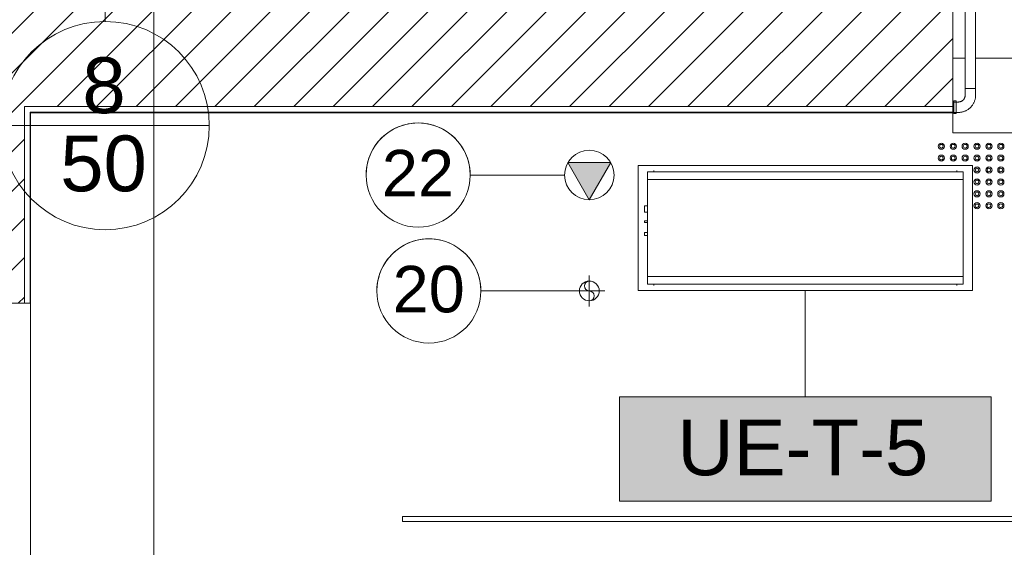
# Model space of a CAD drawing. Header units: metres. Extents: x 2.5 to 42.1, y -73.7 to -48.4.
# Tile 12 of 256: x 5.5 to 9.4, y -70.1 to -68. Entities that reach past the tile are written whole.
import ezdxf

# ---------------------------------------------------------------- set-up
doc = ezdxf.new("R2010")
doc.units = ezdxf.units.M
doc.linetypes.add('Oculto 1_5', pattern=[0.0022, 0.0015, -0.0007000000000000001])
doc.linetypes.add('Projeção', pattern=[0.003968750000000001, 0.002381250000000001, -0.0015875])
for name, color, linetype, lineweight in [('A-FLOR', 7, 'Continuous', 18), ('A-GENM', 7, 'Continuous', 18), ('A-WALL', 7, 'Continuous', 18), ('A-WALL-PATT', 7, 'Continuous', 18), ('Balaústres', 7, 'Continuous', 18), ('Corrimão', 7, 'Continuous', 18), ('G-ANNO-SYMB', 7, 'Continuous', 9), ('Guarda-corpos', 7, 'Continuous', 18), ('M-EQPM', 7, 'Continuous', 18), ('M-MNTG', 7, 'Continuous', 18), ('S-STRS', 7, 'Continuous', 18)]:
    doc.layers.add(name, color=color, linetype=linetype, lineweight=lineweight)
for name, color, linetype, lineweight, true_color in [('M-EQPM-IDEN', 1, 'Continuous', 9, 0xff0000), ('M-HVAC-CDFF-IDEN', 1, 'Continuous', 9, 0xff0000), ('M-MNTG-IDEN', 1, 'Continuous', 9, 0xff0000)]:
    doc.layers.add(name, color=color, linetype=linetype, lineweight=lineweight, true_color=true_color)
doc.styles.add('Arial', font='arial.ttf', dxfattribs={"height": 0.225})
doc.styles.add('Arial_2', font='arial.ttf', dxfattribs={"height": 0.1874999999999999})
pattern_1 = [(49.99999999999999, (21.555, -62.92899999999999), (0.5465545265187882, -0.04781508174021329), [0.05715, -0.62865]), (355, (21.555, -62.92899999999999), (-0.1057276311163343, 0.5731658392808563), [0.04572, -0.50292]), (100.451, (21.601, -62.933), (0.440827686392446, 0.5253490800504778), [0.04857, -0.53427]), (46.184, (21.555, -62.776), (0.8132373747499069, -0.1261291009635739), [0.08573, -0.9429799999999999]), (96.636, (21.623, -62.787), (0.7122119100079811, 0.7422871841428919), [0.07286000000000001, -0.8014100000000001]), (351.184, (21.555, -62.776), (0.7122166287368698, 0.7422739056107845), [0.06858, -0.75438]), (21, (21.631, -62.81399999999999), (0.4548461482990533, -0.3067949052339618), [0.05715, -0.62865]), (326, (21.631, -62.81399999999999), (0.1854048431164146, 0.5525599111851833), [0.04572, -0.50292]), (71.45100000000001, (21.669, -62.84), (0.6402508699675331, 0.2457631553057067), [0.04857, -0.53427]), (37.50000000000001, (21.555, -62.92899999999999), (0.009260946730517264, 0.2536671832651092), [0.02515, -0.47168, 0.02515, -0.48539, -0.5048199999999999]), (37.50000000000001, (21.555, -62.92899999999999), (0.009260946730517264, 0.2536671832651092), [-1.007, 0.02515, -0.47968]), (7.499999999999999, (21.555, -62.92899999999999), (0.2004558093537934, 0.3005459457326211), [0.02515, -0.26594, 0.02515, -0.46025, -0.1924]), (7.499999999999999, (21.555, -62.92899999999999), (0.2004558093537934, 0.3005459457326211), [-0.7764800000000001, 0.02515, -0.16726]), (327.5, (21.385, -62.92899999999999), (0.4067681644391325, -0.01718819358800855), [0.02515, -0.16535, 0.02515, -0.56921, -0.78867]), (327.5, (21.385, -62.92899999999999), (0.4067681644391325, -0.01718819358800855), [-0.78486, 0.02515, -0.76352]), (317.5, (21.309, -62.92899999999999), (0.4443831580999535, 0.07627942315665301), [0.02515, -0.2225, 0.02515, -0.36957, -0.56007]), (317.5, (21.309, -62.92899999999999), (0.4443831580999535, 0.07627942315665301), [-0.64237, 0.02515, -0.53492])]
pattern_2 = [(45, (21.555, -62.92899999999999), (-0.0795495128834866, 0.0795495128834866), [])]

# ---------------------------------------------------------------- blocks, each defined once
blk = doc.blocks.new('Led_Stripe_11805 - Led_Stripe_11805-7511531-TÉRREO _0_32m')
at = {"layer": 'A-GENM', "color": 253, "true_color": 0xaaaaaa}
for p, q in [((-1.499999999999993, -0.01000000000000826), (-1.499999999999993, 0.00999999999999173)), ((-1.499999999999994, 0.00999999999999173), (1.500000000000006, 0.009999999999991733)), ((1.500000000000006, 0.00999999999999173), (1.500000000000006, -0.01000000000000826)), ((1.500000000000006, -0.01000000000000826), (-1.499999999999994, -0.01000000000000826))]:
    blk.add_line(p, q, dxfattribs=at)
blk = doc.blocks.new('_ARQPWR_ACS Piso tátil de alerta - 30 cm Inox-V75-TÉRREO _0_32m')
at = {"layer": 'A-GENM', "color": 253, "true_color": 0xaaaaaa}
for centre, radius, start, end in [((-0.1199999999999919, 0.1200000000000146), 0.01249999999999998, 0, 179.9999999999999), ((-0.1199999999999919, 0.1200000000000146), 0.0125, 179.9999999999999, 359.9999999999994), ((-0.1199999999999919, 0.1200000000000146), 0.007500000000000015, 359.9999999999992, 179.9999999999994), ((-0.1199999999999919, 0.1200000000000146), 0.007500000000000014, 179.9999999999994, 359.9999999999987), ((-0.07199999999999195, 0.1200000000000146), 0.0125, 0, 179.9999999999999), ((-0.07199999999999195, 0.1200000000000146), 0.0125, 179.9999999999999, 359.9999999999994), ((-0.07199999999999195, 0.1200000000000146), 0.007500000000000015, 359.9999999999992, 179.9999999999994), ((-0.07199999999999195, 0.1200000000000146), 0.00750000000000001, 179.9999999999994, 359.9999999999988), ((-0.02399999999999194, 0.1200000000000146), 0.0125, 3.81666561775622e-14, 179.9999999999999), ((-0.02399999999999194, 0.1200000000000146), 0.0125, 179.9999999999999, 359.9999999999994), ((-0.02399999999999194, 0.1200000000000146), 0.007500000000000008, 359.9999999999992, 179.9999999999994), ((-0.02399999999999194, 0.1200000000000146), 0.007500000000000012, 179.9999999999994, 359.9999999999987), ((0.02400000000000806, 0.1200000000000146), 0.0125, 3.498610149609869e-14, 179.9999999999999), ((0.02400000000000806, 0.1200000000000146), 0.0125, 179.9999999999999, 359.9999999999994), ((0.02400000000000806, 0.1200000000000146), 0.007500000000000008, 359.9999999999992, 179.9999999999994), ((0.02400000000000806, 0.1200000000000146), 0.007500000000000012, 179.9999999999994, 359.9999999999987), ((0.07200000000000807, 0.1200000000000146), 0.0125, 3.180554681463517e-14, 179.9999999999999), ((0.07200000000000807, 0.1200000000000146), 0.0125, 179.9999999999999, 359.9999999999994), ((0.07200000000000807, 0.1200000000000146), 0.007499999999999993, 359.9999999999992, 179.9999999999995), ((0.07200000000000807, 0.1200000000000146), 0.007500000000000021, 179.9999999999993, 359.9999999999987), ((0.120000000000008, 0.1200000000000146), 0.0125, 0, 179.9999999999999), ((0.120000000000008, 0.1200000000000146), 0.0125, 179.9999999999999, 359.9999999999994), ((0.120000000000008, 0.1200000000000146), 0.007500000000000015, 359.9999999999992, 179.9999999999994), ((0.120000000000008, 0.1200000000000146), 0.00750000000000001, 179.9999999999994, 359.9999999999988), ((-0.119999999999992, 0.07200000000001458), 0.0125, 2.544443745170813e-14, 179.9999999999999), ((-0.119999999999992, 0.07200000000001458), 0.007500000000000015, 359.9999999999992, 179.9999999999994), ((-0.07199999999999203, 0.07200000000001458), 0.01249999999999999, 2.544443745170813e-14, 179.9999999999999), ((-0.07199999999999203, 0.07200000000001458), 0.007500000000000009, 359.9999999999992, 179.9999999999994), ((-0.02399999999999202, 0.07200000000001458), 0.01249999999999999, 3.180554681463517e-14, 179.9999999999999), ((-0.02399999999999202, 0.07200000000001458), 0.007500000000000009, 359.9999999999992, 179.9999999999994), ((0.02400000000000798, 0.07200000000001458), 0.01249999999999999, 3.180554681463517e-14, 179.9999999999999), ((0.02400000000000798, 0.07200000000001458), 0.007500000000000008, 359.9999999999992, 179.9999999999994), ((0.07200000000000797, 0.07200000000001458), 0.0125, 0, 179.9999999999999), ((0.07200000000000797, 0.07200000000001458), 0.007500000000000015, 359.9999999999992, 179.9999999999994), ((0.120000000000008, 0.07200000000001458), 0.01249999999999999, 2.544443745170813e-14, 179.9999999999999), ((0.120000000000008, 0.07200000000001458), 0.007500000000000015, 359.9999999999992, 179.9999999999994), ((-0.119999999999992, 0.07200000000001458), 0.01249999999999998, 179.9999999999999, 359.9999999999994), ((-0.119999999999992, 0.07200000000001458), 0.00750000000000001, 179.9999999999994, 359.9999999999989), ((-0.07199999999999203, 0.07200000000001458), 0.01249999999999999, 179.9999999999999, 359.9999999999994), ((-0.07199999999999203, 0.07200000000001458), 0.00750000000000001, 179.9999999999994, 359.9999999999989), ((-0.02399999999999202, 0.07200000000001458), 0.01249999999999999, 179.9999999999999, 359.9999999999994), ((-0.02399999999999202, 0.07200000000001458), 0.007500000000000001, 179.9999999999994, 359.9999999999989), ((0.02400000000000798, 0.07200000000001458), 0.01249999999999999, 179.9999999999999, 359.9999999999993), ((0.02400000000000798, 0.07200000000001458), 0.007500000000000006, 179.9999999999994, 359.9999999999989), ((0.07200000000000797, 0.07200000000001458), 0.0125, 179.9999999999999, 359.9999999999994), ((0.07200000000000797, 0.07200000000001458), 0.0075, 179.9999999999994, 359.9999999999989), ((0.120000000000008, 0.07200000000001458), 0.01249999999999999, 179.9999999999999, 359.9999999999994), ((0.120000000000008, 0.07200000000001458), 0.00750000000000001, 179.9999999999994, 359.9999999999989), ((-0.1199999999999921, 0.02400000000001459), 0.0125, 1.590277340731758e-14, 179.9999999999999), ((-0.1199999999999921, 0.02400000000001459), 0.01249999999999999, 179.9999999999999, 359.9999999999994), ((-0.1199999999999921, 0.02400000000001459), 0.007500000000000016, 359.9999999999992, 179.9999999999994), ((-0.1199999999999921, 0.02400000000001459), 0.007500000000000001, 179.9999999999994, 359.9999999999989), ((-0.0719999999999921, 0.02400000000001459), 0.0125, 1.590277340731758e-14, 179.9999999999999), ((-0.0719999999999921, 0.02400000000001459), 0.01249999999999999, 179.9999999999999, 359.9999999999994), ((-0.0719999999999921, 0.02400000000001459), 0.007500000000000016, 359.9999999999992, 179.9999999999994), ((-0.0719999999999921, 0.02400000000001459), 0.007500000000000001, 179.9999999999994, 359.9999999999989), ((-0.02399999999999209, 0.02400000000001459), 0.01249999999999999, 5.088887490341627e-14, 179.9999999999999), ((-0.02399999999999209, 0.02400000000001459), 0.01249999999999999, 179.9999999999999, 359.9999999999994), ((-0.02399999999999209, 0.02400000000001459), 0.007500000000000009, 359.9999999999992, 179.9999999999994), ((-0.02399999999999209, 0.02400000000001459), 0.007500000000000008, 179.9999999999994, 359.9999999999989), ((0.02400000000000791, 0.02400000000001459), 0.01249999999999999, 4.452776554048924e-14, 179.9999999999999), ((0.02400000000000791, 0.02400000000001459), 0.01249999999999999, 179.9999999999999, 359.9999999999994), ((0.02400000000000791, 0.02400000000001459), 0.007500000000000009, 359.9999999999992, 179.9999999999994), ((0.02400000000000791, 0.02400000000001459), 0.007500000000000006, 179.9999999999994, 359.9999999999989), ((0.07200000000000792, 0.02400000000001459), 0.0125, 4.452776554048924e-14, 179.9999999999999), ((0.07200000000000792, 0.02400000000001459), 0.01249999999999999, 179.9999999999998, 359.9999999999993), ((0.07200000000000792, 0.02400000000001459), 0.007500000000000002, 359.9999999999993, 179.9999999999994), ((0.07200000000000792, 0.02400000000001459), 0.007500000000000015, 179.9999999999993, 359.9999999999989), ((0.1200000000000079, 0.02400000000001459), 0.0125, 1.590277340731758e-14, 179.9999999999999), ((0.1200000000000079, 0.02400000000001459), 0.01249999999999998, 179.9999999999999, 359.9999999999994), ((0.1200000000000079, 0.02400000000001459), 0.007500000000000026, 359.9999999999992, 179.9999999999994), ((0.1200000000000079, 0.02400000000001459), 0.007500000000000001, 179.9999999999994, 359.9999999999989), ((-0.1199999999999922, -0.02399999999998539), 0.01249999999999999, 5.724998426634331e-14, 179.9999999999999), ((-0.1199999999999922, -0.02399999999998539), 0.01249999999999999, 179.9999999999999, 359.9999999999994), ((-0.1199999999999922, -0.02399999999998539), 0.007500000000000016, 359.9999999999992, 179.9999999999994), ((-0.1199999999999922, -0.02399999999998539), 0.007500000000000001, 179.9999999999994, 359.9999999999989), ((-0.07199999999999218, -0.02399999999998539), 0.0125, 1.90833280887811e-14, 179.9999999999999), ((-0.07199999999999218, -0.02399999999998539), 0.01249999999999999, 179.9999999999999, 359.9999999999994), ((-0.07199999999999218, -0.02399999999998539), 0.007500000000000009, 359.9999999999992, 179.9999999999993), ((-0.07199999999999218, -0.02399999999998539), 0.007500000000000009, 179.9999999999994, 359.9999999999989), ((-0.1199999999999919, -0.07199999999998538), 0.01249999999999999, 6.361109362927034e-14, 179.9999999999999), ((-0.1199999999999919, -0.07199999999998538), 0.01249999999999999, 179.9999999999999, 359.9999999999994), ((-0.1199999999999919, -0.07199999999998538), 0.007500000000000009, 359.9999999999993, 179.9999999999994), ((-0.1199999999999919, -0.07199999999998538), 0.007500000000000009, 179.9999999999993, 359.999999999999), ((-0.07199999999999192, -0.07199999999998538), 0.01249999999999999, 6.361109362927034e-14, 179.9999999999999), ((-0.07199999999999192, -0.07199999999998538), 0.0125, 179.9999999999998, 359.9999999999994), ((-0.07199999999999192, -0.07199999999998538), 0.007500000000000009, 359.9999999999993, 179.9999999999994), ((-0.07199999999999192, -0.07199999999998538), 0.007500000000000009, 179.9999999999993, 359.999999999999), ((-0.1199999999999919, -0.1199999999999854), 0.0125, 2.544443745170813e-14, 179.9999999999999), ((-0.1199999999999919, -0.1199999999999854), 0.007499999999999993, 359.9999999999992, 179.9999999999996), ((-0.07199999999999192, -0.1199999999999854), 0.0125, 2.544443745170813e-14, 179.9999999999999), ((-0.07199999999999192, -0.1199999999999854), 0.007499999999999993, 359.9999999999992, 179.9999999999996), ((-0.1199999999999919, -0.1199999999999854), 0.01249999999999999, 179.9999999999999, 359.9999999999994), ((-0.1199999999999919, -0.1199999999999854), 0.007500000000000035, 179.9999999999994, 359.9999999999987), ((-0.07199999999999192, -0.1199999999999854), 0.0125, 179.9999999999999, 359.9999999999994), ((-0.07199999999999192, -0.1199999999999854), 0.007500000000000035, 179.9999999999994, 359.9999999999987)]:
    blk.add_arc(centre, radius, start, end, dxfattribs=at)
blk = doc.blocks.new('Guarda-corpo - Apoio com Canopla-8761137-TÉRREO _0_32m')
at = {"layer": 'Balaústres', "color": 253, "true_color": 0xaaaaaa}
for p, q in [((-0.04762500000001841, 0.1013999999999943), (-0.0571500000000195, 0.1013999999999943)), ((-0.05715000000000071, 0.1014000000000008), (-0.05715000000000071, 0.05060000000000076)), ((-0.03865000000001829, 0.09699999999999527), (-0.0571500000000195, 0.09699999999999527)), ((-0.04762499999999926, 0.05060000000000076), (-0.04762499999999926, 0.1014000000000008)), ((-0.05715000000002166, 0.05499999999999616), (-0.03865000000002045, 0.05499999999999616)), ((-0.05715000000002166, 0.05059999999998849), (-0.04762500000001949, 0.05059999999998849)), ((-0.01115000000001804, 0.02749999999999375), (-0.01115000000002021, -8.662937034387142e-15)), ((0.006751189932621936, 6.464205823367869e-17), (0.01294881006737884, 2.841683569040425e-17)), ((0.03084999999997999, -8.662937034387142e-15), (0.03084999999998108, 0.02749999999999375))]:
    blk.add_line(p, q, dxfattribs=at)
at = {"layer": 'Balaústres', "color": 253, "true_color": 0xaaaaaa, "flags": 128}
for points in [[(0.03084999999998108, 0.02749999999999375), (0.03079440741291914, 0.03027925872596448), (0.03062771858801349, 0.03305407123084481), (0.0303502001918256, 0.03581999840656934), (0.0299622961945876, 0.03857261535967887), (0.02946462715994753, 0.04130751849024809), (0.02885798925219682, 0.04402033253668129), (0.02814335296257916, 0.04670671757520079), (0.02732186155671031, 0.0493623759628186), (0.02639482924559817, 0.05198305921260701), (0.02536373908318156, 0.05456457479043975), (0.02423024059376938, 0.05710279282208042), (0.02299614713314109, 0.05959365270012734), (0.02166343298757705, 0.06203316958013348), (0.02023423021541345, 0.06441744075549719), (0.01871082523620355, 0.06674265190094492), (0.01709565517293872, 0.06900508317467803), (0.01539130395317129, 0.07120111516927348), (0.01360049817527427, 0.07332723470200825), (0.01172610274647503, 0.07538004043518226), (0.009771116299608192, 0.07735624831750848), (0.007738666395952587, 0.07925269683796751), (0.005632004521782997, 0.08106635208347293), (0.003454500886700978, 0.08279431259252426), (0.001209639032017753, 0.08443381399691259), (-0.001098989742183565, 0.08598223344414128), (-0.003467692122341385, 0.08743709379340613), (-0.005892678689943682, 0.08879606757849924), (-0.008370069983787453, 0.09005698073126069), (-0.01089590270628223, 0.09121781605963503), (-0.0134661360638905, 0.09227671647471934), (-0.01607665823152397, 0.09323198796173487), (-0.01872329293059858, 0.09408210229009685), (-0.0214018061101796, 0.09482569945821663), (-0.02410791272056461, 0.09546158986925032), (-0.02683728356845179, 0.0959887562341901), (-0.02958555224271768, 0.09640635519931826), (-0.03234832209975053, 0.09671371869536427), (-0.03512117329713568, 0.09691035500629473), (-0.03789966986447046, 0.09699594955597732), (-0.03865000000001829, 0.09699999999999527)], [(0.03084999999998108, 0.02749999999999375), (0.03079440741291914, 0.03027925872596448), (0.03062771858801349, 0.03305407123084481), (0.0303502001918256, 0.03581999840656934), (0.0299622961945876, 0.03857261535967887), (0.02946462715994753, 0.04130751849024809), (0.02885798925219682, 0.04402033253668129), (0.02814335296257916, 0.04670671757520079), (0.02732186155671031, 0.04936237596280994), (0.02639482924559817, 0.05198305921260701), (0.02536373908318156, 0.05456457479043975), (0.02423024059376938, 0.05710279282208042), (0.02299614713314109, 0.05959365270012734), (0.02166343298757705, 0.06203316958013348), (0.02023423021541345, 0.06441744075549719), (0.01871082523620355, 0.06674265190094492), (0.01709565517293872, 0.06900508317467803), (0.01539130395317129, 0.07120111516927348), (0.01360049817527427, 0.07332723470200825), (0.01172610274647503, 0.0753800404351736), (0.009771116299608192, 0.07735624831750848), (0.007738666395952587, 0.07925269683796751), (0.005632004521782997, 0.08106635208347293), (0.003454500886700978, 0.08279431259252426), (0.001209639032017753, 0.08443381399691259), (-0.001098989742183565, 0.08598223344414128), (-0.003467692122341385, 0.08743709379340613), (-0.005892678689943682, 0.08879606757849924), (-0.008370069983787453, 0.09005698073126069), (-0.01089590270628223, 0.09121781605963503), (-0.0134661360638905, 0.09227671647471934), (-0.01607665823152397, 0.09323198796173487), (-0.01872329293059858, 0.09408210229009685), (-0.0214018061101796, 0.09482569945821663), (-0.02410791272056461, 0.09546158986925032), (-0.02683728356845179, 0.0959887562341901), (-0.02958555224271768, 0.09640635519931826), (-0.03234832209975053, 0.09671371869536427), (-0.03512117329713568, 0.09691035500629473), (-0.03789966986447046, 0.09699594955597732), (-0.03865000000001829, 0.09699999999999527)], [(-0.03865000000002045, 0.05499999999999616), (-0.03755029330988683, 0.05497800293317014), (-0.03645234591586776, 0.05491204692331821), (-0.035357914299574, 0.05480223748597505), (-0.03426874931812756, 0.05464875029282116), (-0.03318659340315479, 0.0544518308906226), (-0.03211317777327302, 0.05421179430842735), (-0.03105021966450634, 0.05392902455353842), (-0.02999941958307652, 0.05360397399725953), (-0.02896245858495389, 0.05323716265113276), (-0.02794099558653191, 0.05282917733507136), (-0.02693666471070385, 0.05238067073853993), (-0.02595107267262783, 0.05189236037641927), (-0.02498579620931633, 0.05136502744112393), (-0.02404237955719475, 0.05079951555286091), (-0.0231223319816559, 0.05019672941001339), (-0.02222712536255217, 0.04955763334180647), (-0.0213581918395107, 0.04888324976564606), (-0.02051692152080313, 0.04817465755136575), (-0.01970466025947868, 0.04743299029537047), (-0.01892270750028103, 0.04665943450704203), (-0.01817231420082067, 0.04585522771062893), (-0.0174546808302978, 0.04502165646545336), (-0.01677095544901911, 0.04416005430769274), (-0.0161222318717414, 0.0432717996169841), (-0.01550954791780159, 0.04235831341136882), (-0.01493388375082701, 0.04142105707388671), (-0.014396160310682, 0.04046153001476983), (-0.01389723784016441, 0.0394812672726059), (-0.01343791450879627, 0.03848183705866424), (-0.01301892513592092, 0.03746483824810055), (-0.01264094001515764, 0.03643189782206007), (-0.01230456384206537, 0.03538466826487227), (-0.01201033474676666, 0.03432482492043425), (-0.01175872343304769, 0.03325406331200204), (-0.01155013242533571, 0.03217409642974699), (-0.01138489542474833, 0.03108665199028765), (-0.01126327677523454, 0.02999346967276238), (-0.01118547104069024, 0.02889629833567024), (-0.01115160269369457, 0.0277968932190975), (-0.01115000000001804, 0.02749999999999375)], [(-0.0161222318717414, 0.0432717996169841), (-0.01550954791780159, 0.04235831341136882), (-0.01493388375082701, 0.04142105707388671)]]:
    blk.add_lwpolyline(points, dxfattribs=at)
blk = doc.blocks.new('Guarda-corpo - Apoio com Canopla-8761139-TÉRREO _0_32m')
at = {"layer": 'Balaústres', "color": 253, "true_color": 0xaaaaaa}
for p, q in [((-0.01115000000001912, -8.662937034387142e-15), (-0.01115000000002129, -0.02750000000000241)), ((0.01294881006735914, -4.944811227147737e-15), (0.006751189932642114, -4.944811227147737e-15)), ((0.03084999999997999, -0.02750000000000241), (0.03084999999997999, -8.662937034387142e-15)), ((-0.04762500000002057, -0.05060000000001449), (-0.05715000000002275, -0.05060000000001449)), ((-0.05715000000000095, -0.05060000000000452), (-0.05715000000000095, -0.1014000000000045)), ((-0.03865000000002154, -0.05500000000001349), (-0.05715000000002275, -0.05500000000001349)), ((-0.04762499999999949, -0.1014000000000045), (-0.04762499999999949, -0.05060000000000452)), ((-0.05715000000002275, -0.0970000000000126), (-0.03865000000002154, -0.0970000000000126)), ((-0.05715000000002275, -0.1014000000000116), (-0.04762500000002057, -0.1014000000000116))]:
    blk.add_line(p, q, dxfattribs=at)
at = {"layer": 'Balaústres', "color": 253, "true_color": 0xaaaaaa, "flags": 128}
for points in [[(-0.03865000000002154, -0.0970000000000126), (-0.03587074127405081, -0.09694440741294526), (-0.0330959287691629, -0.09677771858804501), (-0.03033000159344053, -0.09650020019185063), (-0.027577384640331, -0.09611229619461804), (-0.02484248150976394, -0.09561462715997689), (-0.02212966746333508, -0.09500798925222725), (-0.01944328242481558, -0.09429335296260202), (-0.01678762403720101, -0.09347186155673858), (-0.01416694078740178, -0.09254482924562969), (-0.01158542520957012, -0.09151373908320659), (-0.009047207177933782, -0.09038024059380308), (-0.006556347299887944, -0.08914614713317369), (-0.004116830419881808, -0.08781343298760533), (-0.00173255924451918, -0.08638423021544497), (0.0005926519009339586, -0.08486082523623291), (0.002855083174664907, -0.08324565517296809), (0.005051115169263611, -0.08154130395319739), (0.007177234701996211, -0.07975049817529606), (0.009230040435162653, -0.07787610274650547), (0.01120624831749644, -0.07592111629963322), (0.01310269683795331, -0.07388866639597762), (0.01491635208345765, -0.07178200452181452), (0.01664431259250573, -0.06960450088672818), (0.01828381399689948, -0.06735963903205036), (0.01983223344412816, -0.06505101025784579), (0.02128709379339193, -0.06268230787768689), (0.02264606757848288, -0.06025732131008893), (0.02390698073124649, -0.05777993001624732), (0.02506781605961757, -0.05525409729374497), (0.02612671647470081, -0.05268386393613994), (0.02708198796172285, -0.05007334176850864), (0.02793210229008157, -0.04742670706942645), (0.02867569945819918, -0.04474819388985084), (0.02931158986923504, -0.04204208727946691), (0.02983875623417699, -0.0393127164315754), (0.03025635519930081, -0.03656444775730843), (0.03056371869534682, -0.03380167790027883), (0.03076035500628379, -0.03102882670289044), (0.03084594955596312, -0.02825033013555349), (0.03084999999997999, -0.02750000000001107)], [(-0.01115000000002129, -0.02750000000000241), (-0.01117199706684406, -0.02859970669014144), (-0.01123795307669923, -0.0296976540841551), (-0.01134776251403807, -0.03079208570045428), (-0.01150124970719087, -0.03188125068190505), (-0.01169816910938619, -0.03296340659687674), (-0.01193820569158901, -0.03403682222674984), (-0.01222097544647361, -0.03509978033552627), (-0.01254602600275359, -0.03615058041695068), (-0.01291283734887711, -0.03718754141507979), (-0.01332082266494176, -0.03820900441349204), (-0.01376932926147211, -0.03921333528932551), (-0.0142576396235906, -0.0401989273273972), (-0.01478497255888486, -0.04116420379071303), (-0.01535048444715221, -0.0421076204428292), (-0.01595327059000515, -0.04302766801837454), (-0.01659236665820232, -0.04392287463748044), (-0.01726675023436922, -0.04479180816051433), (-0.01797534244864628, -0.04563307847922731), (-0.01871700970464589, -0.04644533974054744), (-0.01949056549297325, -0.047227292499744), (-0.02029477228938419, -0.04797768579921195), (-0.02112834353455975, -0.04869531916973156), (-0.02198994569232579, -0.049379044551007), (-0.02287820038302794, -0.05002776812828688), (-0.02379168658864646, -0.0506404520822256), (-0.02472894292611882, -0.05121611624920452), (-0.02568846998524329, -0.05175383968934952), (-0.02666873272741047, -0.05225276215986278), (-0.02766816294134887, -0.05271208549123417), (-0.02868516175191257, -0.05313107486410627), (-0.02971810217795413, -0.05350905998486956), (-0.03076533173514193, -0.05384543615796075), (-0.03182517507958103, -0.05413966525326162), (-0.03289593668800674, -0.05439127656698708), (-0.03397590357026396, -0.05459986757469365), (-0.03506334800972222, -0.05476510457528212), (-0.0361565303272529, -0.05488672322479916), (-0.03725370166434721, -0.05496452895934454), (-0.03835310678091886, -0.05499839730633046), (-0.03865000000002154, -0.05500000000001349)], [(-0.03865000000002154, -0.0970000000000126), (-0.03587074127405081, -0.09694440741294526), (-0.0330959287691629, -0.09677771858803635), (-0.03033000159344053, -0.09650020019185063), (-0.027577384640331, -0.09611229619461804), (-0.02484248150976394, -0.09561462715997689), (-0.02212966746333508, -0.09500798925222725), (-0.01944328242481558, -0.09429335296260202), (-0.01678762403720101, -0.09347186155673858), (-0.01416694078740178, -0.09254482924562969), (-0.01158542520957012, -0.09151373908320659), (-0.009047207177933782, -0.09038024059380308), (-0.006556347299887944, -0.08914614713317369), (-0.004116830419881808, -0.08781343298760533), (-0.00173255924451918, -0.08638423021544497), (0.0005926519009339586, -0.08486082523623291), (0.002855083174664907, -0.08324565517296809), (0.005051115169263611, -0.08154130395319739), (0.007177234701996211, -0.07975049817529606), (0.009230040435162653, -0.07787610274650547), (0.01120624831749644, -0.07592111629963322), (0.01310269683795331, -0.07388866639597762), (0.01491635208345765, -0.07178200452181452), (0.01664431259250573, -0.06960450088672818), (0.01828381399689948, -0.0673596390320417), (0.01983223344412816, -0.06505101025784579), (0.02128709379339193, -0.06268230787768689), (0.02264606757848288, -0.06025732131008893), (0.02390698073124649, -0.05777993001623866), (0.02506781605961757, -0.05525409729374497), (0.02612671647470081, -0.05268386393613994), (0.02708198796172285, -0.05007334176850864), (0.02793210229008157, -0.04742670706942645), (0.02867569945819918, -0.04474819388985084), (0.02931158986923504, -0.04204208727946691), (0.02983875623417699, -0.0393127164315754), (0.03025635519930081, -0.03656444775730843), (0.03056371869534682, -0.03380167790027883), (0.03076035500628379, -0.03102882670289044), (0.03084594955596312, -0.02825033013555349), (0.03084999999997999, -0.02750000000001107)], [(-0.02287820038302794, -0.05002776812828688), (-0.02379168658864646, -0.0506404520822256), (-0.02472894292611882, -0.05121611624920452)]]:
    blk.add_lwpolyline(points, dxfattribs=at)
blk = doc.blocks.new('Guarda-corpo - Guarda-corpo-8734152-TÉRREO _0_32m')
at = {"layer": 'Corrimão', "color": 253, "true_color": 0xaaaaaa}
for p, q in [((9.29081806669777, -67.68449248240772), (9.311108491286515, -67.68449248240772)), ((9.29081806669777, -67.68449248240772), (9.290818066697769, -68.16244337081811)), ((9.311868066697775, -67.68449248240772), (9.33281806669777, -67.68449248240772)), ((9.33281806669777, -67.68449248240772), (9.332818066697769, -68.16244337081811)), ((9.290818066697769, -68.16244337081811), (9.290818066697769, -68.28449248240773)), ((9.332818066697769, -68.16244337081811), (9.332818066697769, -68.28449248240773)), ((9.311868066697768, -68.28449248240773), (9.290818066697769, -68.28449248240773)), ((9.332818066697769, -68.28449248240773), (9.312627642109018, -68.28449248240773))]:
    blk.add_line(p, q, dxfattribs=at)
for name, p in [('Guarda-corpo - Apoio com Canopla-8761137-TÉRREO _0_32m', (9.302018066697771, -67.68449248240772)), ('Guarda-corpo - Apoio com Canopla-8761139-TÉRREO _0_32m', (9.30201806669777, -68.28449248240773))]:
    blk.add_blockref(name, p)
blk = doc.blocks.new('4 GRE - ESCOLA DE CINEMA E AUDIOVISUAL CINE REX R07_rvt-1-TÉRREO _0_32m')
at = {"layer": 'A-WALL-PATT', "true_color": 0xd4d4d4}
h = blk.add_hatch(dxfattribs=at)
h.set_pattern_fill('FP_10', color=254, style=0, pattern_type=2)
h.set_pattern_definition(pattern_2)
h.paths.add_polyline_path([(5.493673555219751, -71.4969422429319), (5.493673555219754, -70.65591592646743), (5.043673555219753, -70.65591592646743), (5.04367355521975, -71.4969422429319)])
h.paths.add_polyline_path([(5.493673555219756, -69.15129828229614), (5.493673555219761, -65.39501292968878), (5.043673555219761, -65.39501292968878), (5.043673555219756, -69.15129828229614)])
h.paths.add_polyline_path([(5.493673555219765, -64.09194224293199), (5.493673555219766, -62.88333642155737), (5.043673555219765, -62.88333642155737), (5.043673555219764, -64.09194224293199)])
h.paths.add_polyline_path([(5.043673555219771, -59.60368088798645), (5.493673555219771, -59.60368088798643), (5.493673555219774, -58.641942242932), (5.043673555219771, -58.641942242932), (5.043673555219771, -59.47897440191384)])
h.paths.add_polyline_path([(5.043673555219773, -57.34194224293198), (5.493673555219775, -57.34194224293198), (5.493673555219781, -53.53154597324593), (5.04367355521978, -53.53154597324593), (5.043673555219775, -56.30934644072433)])
h.paths.add_polyline_path([(5.493673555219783, -51.86154318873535), (5.493673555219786, -50.59654163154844), (5.043673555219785, -50.59654163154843), (5.043673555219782, -51.86154318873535)])
h = blk.add_hatch(dxfattribs=at)
h.set_pattern_fill('FP_9', color=254, style=0, pattern_type=2)
h.set_pattern_definition(pattern_1)
h.paths.add_polyline_path([(5.517300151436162, -71.47194224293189), (5.517748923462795, -71.17262227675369), (5.518673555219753, -71.17262227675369), (5.518673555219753, -70.9944422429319), (5.516173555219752, -70.9944422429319), (5.51617355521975, -71.47194224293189)])
h.paths.add_polyline_path([(5.518673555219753, -70.8994422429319), (5.518673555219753, -70.65591592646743), (5.516173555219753, -70.65591592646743), (5.516173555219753, -70.8994422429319)])
h.paths.add_polyline_path([(5.518673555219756, -69.15129828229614), (5.518673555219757, -68.38012227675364), (5.516173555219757, -68.38012227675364), (5.516173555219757, -69.15129828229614)])
h.paths.add_polyline_path([(5.518673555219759, -67.88512227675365), (5.518673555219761, -65.84792525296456), (5.51617355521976, -65.84792525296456), (5.516173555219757, -67.88512227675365)])
h.paths.add_polyline_path([(5.516173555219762, -65.63292525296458), (5.518673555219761, -65.63292525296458), (5.518673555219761, -65.39501292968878), (5.516173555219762, -65.39501292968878)])
h.paths.add_polyline_path([(5.518673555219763, -64.09194224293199), (5.518673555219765, -62.88333642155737), (5.516173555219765, -62.88333642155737), (5.516173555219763, -64.09194224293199)])
h.paths.add_polyline_path([(5.51617355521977, -59.60368088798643), (5.518673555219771, -59.60368088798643), (5.518673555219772, -58.641942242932), (5.516173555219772, -58.641942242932), (5.51617355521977, -59.47897440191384)])
h.paths.add_polyline_path([(5.518673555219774, -57.34194224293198), (5.518673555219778, -54.83904163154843), (5.516173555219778, -54.83904163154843), (5.516173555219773, -57.34194224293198)])
h.paths.add_polyline_path([(5.518673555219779, -54.34404163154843), (5.518673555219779, -54.34004163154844), (5.516173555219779, -54.34004163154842), (5.516173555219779, -54.34404163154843)])
h.paths.add_polyline_path([(5.518673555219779, -54.33154163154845), (5.518673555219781, -53.53154597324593), (5.51617355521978, -53.53154597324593), (5.516173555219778, -54.33154163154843)])
h.paths.add_polyline_path([(5.518673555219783, -51.86154318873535), (5.518663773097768, -51.34545581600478), (5.517300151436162, -51.34545581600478), (5.517300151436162, -51.06904163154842), (5.516173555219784, -51.06904163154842), (5.516173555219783, -51.86154318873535)])
h = blk.add_hatch(dxfattribs=at)
h.set_pattern_fill('FP_10', color=254, style=0, pattern_type=2)
h.set_pattern_definition(pattern_2)
h.paths.add_polyline_path([(5.493673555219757, -68.35762227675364), (9.240656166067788, -68.35762227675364), (9.240656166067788, -67.90762227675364), (5.493673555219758, -67.90762227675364), (5.493673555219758, -68.19545129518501)])
h.paths.add_polyline_path([(11.22228762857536, -68.35762227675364), (11.24478762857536, -68.35762227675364), (11.24478762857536, -67.90762227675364), (11.21978762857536, -67.90762227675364), (11.21978762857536, -68.35762227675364)])
h = blk.add_hatch(dxfattribs=at)
h.set_pattern_fill('FP_9', color=254, style=0, pattern_type=2)
h.set_pattern_definition(pattern_1)
h.paths.add_polyline_path([(9.121311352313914, -68.38262227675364), (9.240656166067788, -68.38262227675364), (9.240656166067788, -68.38012227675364), (5.518673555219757, -68.38012227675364), (5.518673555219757, -68.38262227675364), (8.966482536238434, -68.38262227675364)])
at = {"layer": 'A-FLOR', "color": 253, "true_color": 0xaaaaaa}
for p, q in [((9.240656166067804, -68.16242154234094), (9.29081821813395, -68.16242154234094)), ((9.33281821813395, -68.16242154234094), (11.13762300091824, -68.16242154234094)), ((5.518673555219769, -69.15129828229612), (5.518673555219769, -70.65591592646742))]:
    blk.add_line(p, q, dxfattribs=at)
at = {"layer": 'A-WALL', "color": 253, "true_color": 0xaaaaaa}
for p, q in [((9.240656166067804, -68.38262227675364), (9.240656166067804, -67.88262227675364)), ((5.493673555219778, -68.35762227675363), (5.516173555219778, -68.35762227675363)), ((5.493673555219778, -68.35762227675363), (5.493673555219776, -69.15129828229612)), ((5.516173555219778, -68.35762227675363), (5.518673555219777, -68.35762227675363)), ((5.518673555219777, -68.35762227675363), (9.240656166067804, -68.35762227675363)), ((5.516173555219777, -68.38012227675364), (5.518673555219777, -68.38012227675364)), ((5.516173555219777, -68.38012227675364), (5.516173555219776, -69.15129828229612)), ((5.518673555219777, -68.38012227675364), (9.240656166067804, -68.38012227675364)), ((5.518673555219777, -68.38262227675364), (9.240656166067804, -68.38262227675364)), ((5.518673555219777, -69.15129828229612), (5.518673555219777, -68.38262227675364)), ((5.018673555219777, -69.15129828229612), (5.518673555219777, -69.15129828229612))]:
    blk.add_line(p, q, dxfattribs=at)
at = {"layer": 'S-STRS', "color": 253, "true_color": 0xaaaaaa}
for p, q in [((9.240656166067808, -68.16242154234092), (9.29081821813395, -68.16242154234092)), ((9.33281821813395, -68.16242154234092), (11.13762300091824, -68.16242154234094)), ((9.240656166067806, -68.46408820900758), (9.240656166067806, -68.38262227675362)), ((9.240656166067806, -68.46408820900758), (11.19712761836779, -68.46408820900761))]:
    blk.add_line(p, q, dxfattribs=at)
at = {"layer": 'S-STRS', "color": 253, "linetype": 'Projeção', "true_color": 0xaaaaaa}
blk.add_line((9.240656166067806, -68.46408820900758), (11.19712761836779, -68.46408820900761), dxfattribs=at)
at = {"layer": 'A-GENM', "color": 253, "lineweight": 18, "true_color": 0xaaaaaa, "rotation": 270.0000000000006}
blk.add_blockref('_ARQPWR_ACS Piso tátil de alerta - 30 cm Inox-V75-TÉRREO _0_32m', (9.31478762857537, -68.637759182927), dxfattribs=at)
at = {"layer": 'A-GENM', "color": 253, "lineweight": 18, "true_color": 0xaaaaaa, "extrusion": (0, 0, -1), "rotation": 180}
blk.add_blockref('Led_Stripe_11805 - Led_Stripe_11805-7511531-TÉRREO _0_32m', (-8.519787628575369, -70.02142298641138), dxfattribs=at)
at = {"layer": 'Guarda-corpos', "color": 253, "lineweight": 18, "true_color": 0xaaaaaa}
blk.add_blockref('Guarda-corpo - Guarda-corpo-8734152-TÉRREO _0_32m', (1.514361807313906e-07, 2.182847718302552e-05), dxfattribs=at)
blk = doc.blocks.new('V8 One-way cassette 4_5-7_1kW Revit - 7_1kW-753534-TÉRREO _0_32m')
at = {"layer": 'M-EQPM', "color": 21, "true_color": 0xffaaaa}
for p, q in [((0.7599999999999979, 0.2525000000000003), (-0.590000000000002, 0.2525000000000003)), ((-0.590000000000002, 0.2525000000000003), (-0.590000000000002, -0.2524999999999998)), ((-0.5900000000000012, 0.2525000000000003), (0.7599999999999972, 0.2525000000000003)), ((-0.5900000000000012, -0.2524999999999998), (-0.5900000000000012, 0.2525000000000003)), ((0.7599999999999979, -0.2524999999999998), (0.7599999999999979, 0.2525000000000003)), ((0.7599999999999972, 0.2525000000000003), (0.7599999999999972, -0.2524999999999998)), ((0.7225000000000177, 0.2260000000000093), (-0.5524999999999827, 0.2260000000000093)), ((-0.5525000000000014, 0.2260000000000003), (-0.5525000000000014, 0.1960000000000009)), ((-0.5269999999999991, 0.2324999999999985), (-0.5269999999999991, 0.2259999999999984)), ((0.6969999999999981, 0.2324999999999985), (0.6969999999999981, 0.2259795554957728)), ((0.7224999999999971, 0.1960000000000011), (0.7224999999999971, 0.2260000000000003)), ((-0.5525000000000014, -0.1959999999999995), (-0.5525000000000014, 0.1960000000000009)), ((-0.5525000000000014, 0.1960000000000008), (-0.5525000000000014, -0.1960000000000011)), ((-0.5525000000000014, 0.1959999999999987), (0.7224999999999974, 0.1959999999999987)), ((0.7224999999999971, 0.1960000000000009), (0.7224999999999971, -0.1959999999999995)), ((0.7224999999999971, -0.1960000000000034), (0.7224999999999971, 0.1959999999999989)), ((-0.5524999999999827, 0.0888203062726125), (-0.5643577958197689, 0.0888203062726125)), ((-0.5643577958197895, 0.08882030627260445), (-0.5643577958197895, 0.06382030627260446)), ((-0.5643577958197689, 0.06382030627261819), (-0.5524999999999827, 0.06382030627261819)), ((-0.5524999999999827, 0.02866285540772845), (-0.5643577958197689, 0.02866285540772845)), ((-0.5643577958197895, 0.02866285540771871), (-0.5643577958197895, 0.02231285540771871)), ((-0.5643577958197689, 0.02231285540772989), (-0.5524999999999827, 0.02231285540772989)), ((-0.5524999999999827, -0.01812493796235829), (-0.5643577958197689, -0.01812493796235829)), ((-0.5643577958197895, -0.01812493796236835), (-0.5643577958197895, -0.03082493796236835)), ((-0.5643577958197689, -0.0308249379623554), (-0.5524999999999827, -0.0308249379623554)), ((-0.5525000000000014, -0.1959999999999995), (-0.5525000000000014, -0.2259999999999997)), ((0.7224999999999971, -0.1959999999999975), (-0.5525000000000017, -0.1959999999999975)), ((0.7224999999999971, -0.2259999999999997), (0.7224999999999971, -0.1959999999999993)), ((-0.5524999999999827, -0.2259999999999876), (0.7225000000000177, -0.2259999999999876)), ((-0.5269999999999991, -0.2259795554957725), (-0.5269999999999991, -0.2324999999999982)), ((0.6969999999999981, -0.225999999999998), (0.6969999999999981, -0.2324999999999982)), ((-0.590000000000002, -0.2524999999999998), (0.7599999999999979, -0.2524999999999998)), ((0.7599999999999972, -0.2524999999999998), (-0.5900000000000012, -0.2524999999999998))]:
    blk.add_line(p, q, dxfattribs=at)
blk = doc.blocks.new('Ponto de força - PONTO DE FORÇA - EQUIPAMENTO-V108-TÉRREO _0_32m')
at = {"layer": 'M-MNTG', "linetype": 'Oculto 1_5', "true_color": 0xff0000}
blk.add_hatch(color=1, dxfattribs=at).paths.add_polyline_path([(-4.331468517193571e-15, -0.1000000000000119), (0.0866025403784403, 0.04999999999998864), (-0.08660254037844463, 0.04999999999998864)])
at = {"layer": 'M-MNTG'}
for p, q in [((0.08660254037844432, 0.0500000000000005), (-0.08660254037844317, 0.05000000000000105)), ((-0.08660254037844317, 0.05000000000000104), (-1.590461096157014e-15, -0.09999999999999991)), ((-1.590461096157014e-15, -0.09999999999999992), (0.08660254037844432, 0.0500000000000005))]:
    blk.add_line(p, q, dxfattribs=at)
blk.add_circle((0, 1.267766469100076e-18), 0.1000000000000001, dxfattribs=at)
blk = doc.blocks.new('Ponto de dreno - PONTO DE DRENO-878181-TÉRREO _0_32m')
at = {"layer": 'M-MNTG'}
for p, q in [((5.218428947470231e-16, -0.0625), (6.605814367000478e-16, 0.0625)), ((-0.06249999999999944, 2.409535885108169e-18), (0.06250000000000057, 2.44887201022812e-18)), ((3.229693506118e-17, 0.02), (0, 0))]:
    blk.add_line(p, q, dxfattribs=at)
blk.add_circle((5.583533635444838e-16, 2.429205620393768e-18), 0.04000000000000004, dxfattribs=at)
for centre, radius, start, end in [((5.583533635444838e-16, 0.02000000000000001), 0.01999999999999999, 89.99999999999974, 269.9999999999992), ((0, -0.02), 0.02000000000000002, 270.0000000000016, 90.00000000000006)]:
    blk.add_arc(centre, radius, start, end, dxfattribs=at)
blk = doc.blocks.new('M_Identificador de auxiliar MEP_BTS - Em caixas-891259-TÉRREO _0_32m')
at = {"layer": 'M-MNTG-IDEN'}
blk.add_circle((4.520956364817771e-18, 3.243388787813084e-23), 0.002800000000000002, dxfattribs=at)
for centre, start, end in [((4.758693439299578e-18, 5.839239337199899e-20), 359.9999999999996, 179.9999999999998), ((4.758693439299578e-18, 8.515079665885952e-19), 179.9999999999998, 359.9999999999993)]:
    blk.add_arc(centre, 0.002800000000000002, start, end, dxfattribs=at)
blk = doc.blocks.new('M_Identificador de equipamento mecânico_BTS - Em caixas-817025-TÉRREO _0_32m')
at = {"layer": 'M-EQPM-IDEN', "true_color": 0xf5f5f5}
blk.add_hatch(color=7, dxfattribs=at).paths.add_polyline_path([(0.01, 0.002800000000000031), (0.01, -0.002799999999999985), (-0.009999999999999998, -0.002799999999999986), (-0.009999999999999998, 0.002800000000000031)])
at = {"layer": 'M-EQPM-IDEN'}
for p, q in [((0.01, 0.002800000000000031), (-0.009999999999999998, 0.002800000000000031)), ((-0.009999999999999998, 0.002800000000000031), (-0.009999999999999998, -0.002799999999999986)), ((-0.009999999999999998, 0.002800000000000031), (0.01, 0.002800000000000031)), ((-0.009999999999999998, -0.002799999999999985), (-0.009999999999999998, 0.002800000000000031)), ((0.01, -0.002799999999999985), (0.01, 0.002800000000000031)), ((0.01, 0.002800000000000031), (0.01, -0.002799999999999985)), ((-0.009999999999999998, -0.002799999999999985), (0.01, -0.002799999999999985)), ((0.01, -0.002799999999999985), (-0.009999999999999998, -0.002799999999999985))]:
    blk.add_line(p, q, dxfattribs=at)
blk = doc.blocks.new('M_Identificador de terminal de ar_BTS - Em caixas-852561-TÉRREO _0_32m')
at = {"layer": 'M-HVAC-CDFF-IDEN'}
blk.add_line((-0.005599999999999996, 1.806705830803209e-17), (0.005600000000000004, -1.809253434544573e-17), dxfattribs=at)
blk.add_circle((4.520956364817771e-18, 3.243388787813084e-23), 0.005600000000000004, dxfattribs=at)

msp = doc.modelspace()

# ---------------------------------------------------------------- linework, layer by layer
at = {"layer": 'G-ANNO-SYMB'}
msp.add_line((6.015771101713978, -50.45606500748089), (6.01577110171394, -72.71601354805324), dxfattribs=at)
at = {"layer": 'M-EQPM-IDEN'}
msp.add_line((8.645551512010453, -69.10016024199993), (8.645551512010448, -69.5287111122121), dxfattribs=at)
at = {"layer": 'M-HVAC-CDFF-IDEN'}
msp.add_line((5.819568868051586, -67.63967651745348), (5.819568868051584, -68.01467651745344), dxfattribs=at)
at = {"layer": 'M-MNTG-IDEN'}
for p, q in [((7.673690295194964, -68.63392457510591), (7.292749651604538, -68.63392457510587)), ((7.711190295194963, -69.10148697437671), (7.336190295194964, -69.10148697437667))]:
    msp.add_line(p, q, dxfattribs=at)

# ---------------------------------------------------------------- block references
at = {"lineweight": 5}
msp.add_blockref('4 GRE - ESCOLA DE CINEMA E AUDIOVISUAL CINE REX R07_rvt-1-TÉRREO _0_32m', (0, 0), dxfattribs=at)
at = {"layer": 'M-EQPM', "color": 21, "true_color": 0xffaaaa}
msp.add_blockref('V8 One-way cassette 4_5-7_1kW Revit - 7_1kW-753534-TÉRREO _0_32m', (8.560551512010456, -68.84766024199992), dxfattribs=at)
at = {"layer": 'M-EQPM-IDEN', "xscale": 74.99999999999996, "yscale": 74.99999999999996, "zscale": 74.99999999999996}
msp.add_blockref('M_Identificador de equipamento mecânico_BTS - Em caixas-817025-TÉRREO _0_32m', (8.645551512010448, -69.7387111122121), dxfattribs=at)
at = {"layer": 'M-HVAC-CDFF-IDEN', "xscale": 74.99999999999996, "yscale": 74.99999999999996, "zscale": 74.99999999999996}
msp.add_blockref('M_Identificador de terminal de ar_BTS - Em caixas-852561-TÉRREO _0_32m', (5.819568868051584, -68.43467651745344), dxfattribs=at)
at = {"layer": 'M-MNTG'}
for name, p in [('Ponto de força - PONTO DE FORÇA - EQUIPAMENTO-V108-TÉRREO _0_32m', (7.773690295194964, -68.63392457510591)), ('Ponto de dreno - PONTO DE DRENO-878181-TÉRREO _0_32m', (7.773690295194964, -69.10148697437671))]:
    msp.add_blockref(name, p, dxfattribs=at)
at = {"layer": 'M-MNTG-IDEN', "xscale": 74.99999999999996, "yscale": 74.99999999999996, "zscale": 74.99999999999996}
for p in [(7.082749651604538, -68.63392457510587), (7.126190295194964, -69.10148697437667)]:
    msp.add_blockref('M_Identificador de auxiliar MEP_BTS - Em caixas-891259-TÉRREO _0_32m', p, dxfattribs=at)

# ---------------------------------------------------------------- texts
at = {"layer": 'M-EQPM-IDEN', "color": 7, "insert": (8.129260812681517, -69.61998274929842), "char_height": 0.2249999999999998, "width": 1.244619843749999, "attachment_point": 1, "style": 'Arial'}
msp.add_mtext('UE-T-5', dxfattribs=at)
at = {"layer": 'M-HVAC-CDFF-IDEN', "color": 7, "char_height": 0.2249999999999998, "attachment_point": 1, "style": 'Arial'}
for s, insert, width in [('8', (5.727403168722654, -68.15953783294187), 0.2164556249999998), ('50', (5.638153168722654, -68.47462596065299), 0.4329112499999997)]:
    msp.add_mtext(s, dxfattribs=dict(at, insert=insert, width=width))
at = {"layer": 'M-MNTG-IDEN', "color": 7, "char_height": 0.1874999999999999, "width": 0.3487340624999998, "attachment_point": 1, "style": 'Arial_2'}
for s, insert in [('22', (6.936208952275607, -68.5327118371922)), ('20', (6.979649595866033, -69.00027423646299))]:
    msp.add_mtext(s, dxfattribs=dict(at, insert=insert))

doc.saveas('drawing.dxf')
